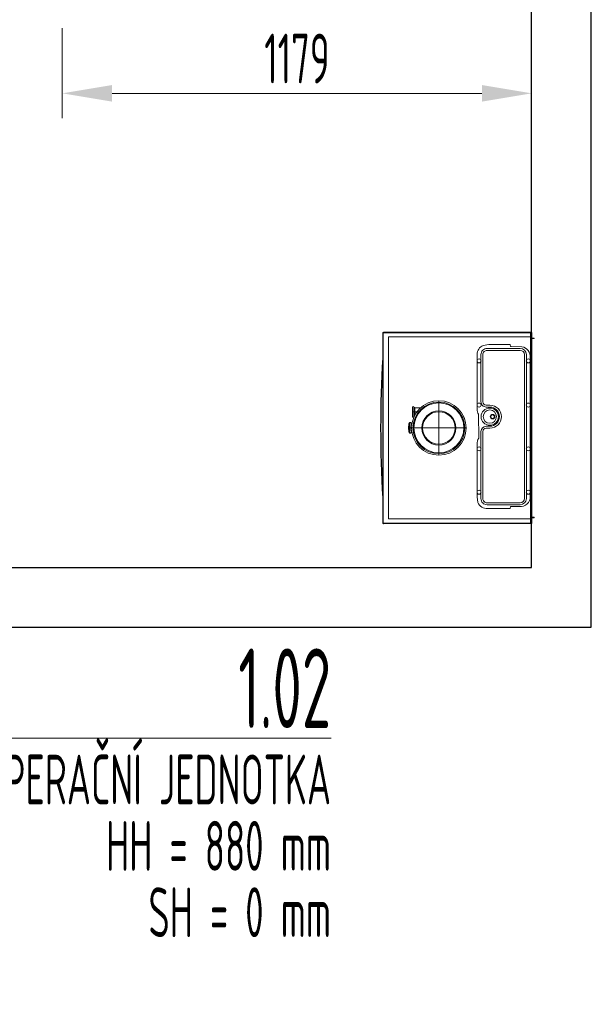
# Model space of a CAD drawing. Header units: millimetres. Extents: x 8221 to 89444, y -105166 to -5578.
# Tile 94 of 118: x 51030 to 52466, y -31081 to -28608. Entities that reach past the tile are written whole.
import ezdxf

# ---------------------------------------------------------------- set-up
doc = ezdxf.new("R2010")
doc.units = ezdxf.units.MM
doc.linetypes.add('MITTE', pattern=[2, 1.25, -0.25, 0.25, -0.25])
doc.linetypes.add('phl_thick', pattern=[0])
doc.layers.add('UT_KOTY - DIMENZE', color=7, linetype='Continuous', lineweight=5)
doc.layers.add('VZT_50 POPIS - OBECNE', color=7, linetype='Continuous', lineweight=13)
doc.styles.add('ISOCP 2.5', font='isocp.shx', dxfattribs={"width": 0.6, "height": 2.5})
doc.styles.add('ISOCP 4.0', font='isocp.shx', dxfattribs={"width": 0.6, "height": 4})

msp = doc.modelspace()

# ---------------------------------------------------------------- linework, layer by layer
for p, q in [((52466.2, -30134), (52466.2, -28007.9)), ((52316.2, -29984), (52316.2, -28158.9)), ((49872.2, -29984), (52316.2, -29984)), ((49872.2, -30134), (52466.2, -30134))]:
    msp.add_line(p, q)
at = {"color": 0, "lineweight": -2}
for p, q in [((51942.2, -29393.5), (51942.2, -29873.1)), ((51942.2, -29393.5), (52316.2, -29393.5)), ((52313.8, -29393.3), (51945.2, -29393.3)), ((52313.8, -29873.3), (52313.8, -29393.3)), ((52316.2, -29393.5), (52316.2, -29873.1)), ((52313.8, -29873.3), (51942.2, -29873.1)), ((52313.8, -29873.1), (52316.2, -29873.1))]:
    msp.add_line(p, q, dxfattribs=at)
at = {"color": 0, "lineweight": 5}
for p, q in [((51956.7, -29862), (51956.7, -29404.6)), ((51956.7, -29404.6), (52316.2, -29404.6)), ((52016.6, -29581.6), (52016.6, -29604.6)), ((52020.6, -29604.6), (52020.6, -29581.6)), ((52020.6, -29581.8), (52022.6, -29581.8)), ((52022.6, -29581.8), (52022.6, -29601.3)), ((52022.6, -29583.1), (52023.1, -29583.1)), ((52023.1, -29582.6), (52037.1, -29582.6)), ((52023.1, -29582.6), (52023.1, -29600.4)), ((52020.6, -29604.3), (52021.1, -29604.3)), ((52013.8, -29621.8), (52015.1, -29621.8)), ((52013.8, -29644.3), (52015.1, -29644.3)), ((52316.2, -29862), (51956.7, -29862))]:
    msp.add_line(p, q, dxfattribs=at)
at = {"color": 0, "linetype": 'MITTE', "lineweight": 5}
for p, q in [((52083.2, -29564.8), (52083.2, -29701.8)), ((52016.6, -29593.1), (52035.1, -29593.1)), ((52007.2, -29633.3), (52151.7, -29633.3))]:
    msp.add_line(p, q, dxfattribs=at)
at = {"color": 0, "linetype": 'Continuous', "lineweight": 5}
for points in [[(52316.2, -29409), (52322.2, -29409), (52322.2, -29407.8), (52316.2, -29407.8)], [(52316.2, -29857.5), (52322.2, -29857.5), (52322.2, -29858.8), (52316.2, -29858.8)]]:
    msp.add_lwpolyline(points, dxfattribs=at)
at = {"color": 0, "linetype": 'Continuous', "lineweight": 5, "flags": 128}
for points in [[(52260.7, -29423.9), (52208.8, -29423.9), (52194.6, -29425.8, 0.302974), (52179.2, -29448.9), (52179.2, -29586, 0.134129), (52182.8, -29598.9), (52183.2, -29659.3, 0.165916), (52179.2, -29673.8), (52179.2, -29806.5), (52181.1, -29820.4, 0.321824), (52206, -29835.9), (52260.7, -29835.9, 0.414215), (52262.7, -29833.9), (52262.8, -29832.6, -0.357409), (52264.2, -29831), (52285.9, -29830.9, 0.432845), (52312.7, -29805.9), (52312.7, -29456.7, 0.393395), (52291.6, -29429.2), (52264.7, -29428.9, -0.402874), (52262.9, -29427.1), (52262.6, -29425.3, 0.429334), (52260.7, -29423.9)], [(52303.1, -29448.9), (52303.1, -29810.9, -0.414213), (52287.7, -29826.3), (52204.2, -29826.3, -0.414215), (52188.9, -29810.9), (52188.9, -29642.4, -0.41421), (52202.2, -29629.1), (52211.2, -29629.1, 0.993736), (52211.2, -29580.8), (52202.2, -29580.8, -0.414222), (52188.9, -29567.4), (52188.9, -29448.9, -0.414215), (52204.2, -29433.6), (52287.7, -29433.6, -0.414213), (52303.1, -29448.9)], [(52298.2, -29448.9), (52298.2, -29810.9, -0.414213), (52287.7, -29821.4), (52204.2, -29821.4, -0.414215), (52193.8, -29810.9, 0.000001), (52193.8, -29810.9), (52193.8, -29642.4, -0.414209), (52202.2, -29634), (52211.3, -29634, 0.994287), (52211.3, -29575.9), (52202.2, -29575.9, -0.414222), (52193.8, -29567.4, 0.000007), (52193.8, -29567.4), (52193.8, -29448.9, -0.414215), (52204.2, -29438.5, 0.000001), (52204.2, -29438.5), (52287.7, -29438.5, -0.413506)]]:
    msp.add_lwpolyline(points, format="xyb", close=True, dxfattribs=at)
at = {"color": 0, "lineweight": -2, "flags": 128}
msp.add_lwpolyline([(51942.2, -29457.7, 0.030196), (51942.2, -29808.8, 33.117426)], format="xyb", dxfattribs=at)
at = {"color": 0, "linetype": 'Continuous', "lineweight": 5}
for centre, radius in [((52184.1, -29464.9), 4.95), ((52307.8, -29464.9), 4.95), ((52184.1, -29575.8), 4.95), ((52211.1, -29604.9), 21.7), ((52307.8, -29575.8), 4.95), ((52211.1, -29604.9), 16.7), ((52218.1, -29604.9), 5.75), ((52218.1, -29604.9), 4.44), ((52184.1, -29685.8), 4.95), ((52307.8, -29685.8), 4.95), ((52184.1, -29794.7), 4.95), ((52307.8, -29794.7), 4.95)]:
    msp.add_circle(centre, radius, dxfattribs=at)
at = {"color": 0, "lineweight": 5}
for radius in [68.5, 64.9, 62.7, 42.9, 40.8]:
    msp.add_circle((52083.2, -29633.3), radius, dxfattribs=at)
at = {"color": 0, "lineweight": -2}
for centre, start, end in [((51945.2, -29396.3), 90, 111.0758), ((51945.2, -29870.3), 248.9891, 270)]:
    msp.add_arc(centre, 3, start, end, dxfattribs=at)
at = {"color": 0, "lineweight": 5}
for centre, start, end in [((52018.6, -29581.6), 0, 180), ((52018.6, -29604.6), 180, 0)]:
    msp.add_arc(centre, 2.01, start, end, dxfattribs=at)
msp.add_ellipse((52009.2, -29633.1), major_axis=(0, 11.2), ratio=0.173648, dxfattribs=at)
for centre, major_axis, start_param, end_param in [((52011.3, -29633.1), (0, 11.2), 0.564538, 2.577054), ((52011.3, -29633.1), (0, 8.5), 0.458638, 2.682955), ((52015.1, -29633.1), (0, 11.2), -0.259141, 0), ((52015.1, -29633.1), (0, 11.2), -3.141593, -2.911052)]:
    msp.add_ellipse(centre, major_axis=major_axis, ratio=0.173648, start_param=start_param, end_param=end_param, dxfattribs=at)
for points, knots in [([(52013.8, -29621.7), (52013.6, -29621.3), (52013.4, -29620.9), (52013, -29620.4), (52012.8, -29620.2), (52012.2, -29619.8), (52011.9, -29619.6), (52011.1, -29619.5), (52010.6, -29619.6), (52010.1, -29619.8), (52009.9, -29619.9), (52009.5, -29620.2), (52009.4, -29620.3), (52008.9, -29620.8), (52008.7, -29621.2), (52008.4, -29622), (52008.2, -29622.5), (52007.9, -29623.7), (52007.8, -29624.3), (52007.5, -29626.2), (52007.3, -29627.6), (52007.2, -29630.8), (52007.1, -29632.4), (52007.2, -29635.5), (52007.2, -29637.1), (52007.5, -29639.7), (52007.6, -29640.9), (52007.9, -29642.4), (52008, -29642.9), (52008.3, -29644), (52008.5, -29644.4), (52008.7, -29644.9), (52008.8, -29645.1), (52009.1, -29645.5), (52009.2, -29645.7), (52009.8, -29646.2), (52010.2, -29646.4), (52011, -29646.6), (52011.4, -29646.6), (52012.1, -29646.4), (52012.5, -29646.2), (52013, -29645.7), (52013.1, -29645.6), (52013.5, -29645.1), (52013.6, -29644.7), (52014, -29643.9), (52014.2, -29643.3), (52014.5, -29641.7), (52014.7, -29640.8), (52014.8, -29639.5), (52014.9, -29639.1), (52014.9, -29638.7)], [0, 0, 0, 0, 2.172791, 2.172791, 3.556181, 3.556181, 5.439267, 5.439267, 7.33066, 7.33066, 8.360063, 8.360063, 9.644028, 9.644028, 12.360701, 12.360701, 15.730924, 15.730924, 18.290758, 18.290758, 23.40147, 23.40147, 28.320015, 28.320015, 33.202611, 33.202611, 37.450404, 37.450404, 39.940286, 39.940286, 42.90482, 42.90482, 44.165554, 44.165554, 46.12933, 46.12933, 49.06961, 49.06961, 51.976363, 51.976363, 54.757725, 54.757725, 56.100149, 56.100149, 58.962941, 58.962941, 62.632206, 62.632206, 65.981971, 65.981971, 67.269199, 67.269199, 67.269199, 67.269199]), ([(52014.9, -29627.6), (52014.9, -29627.1), (52014.8, -29626.7), (52014.7, -29625.5), (52014.6, -29624.9), (52014.4, -29623.7), (52014.3, -29623.2), (52014, -29622.3), (52013.9, -29622), (52013.8, -29621.7)], [78.620407, 78.620407, 78.620407, 78.620407, 80.185755, 80.185755, 82.621149, 82.621149, 85.008673, 85.008673, 86.955094, 86.955094, 86.955094, 86.955094])]:
    msp.add_open_spline(points, degree=3, knots=knots, dxfattribs=at)
at = {"layer": 'UT_KOTY - DIMENZE'}
for p, q in [((51137.1, -28628.7), (51137.1, -28855.2)), ((52316.2, -28629.4), (52316.2, -28855.2)), ((52191.2, -28792.7), (51262.1, -28792.7))]:
    msp.add_line(p, q, dxfattribs=at)
for points in [[(51262.1, -28771.8), (51262.1, -28813.5), (51137.1, -28792.7)], [(52191.2, -28771.8), (52191.2, -28813.5), (52316.2, -28792.7)]]:
    msp.add_solid(points, dxfattribs=at)
at = {"layer": 'VZT_50 POPIS - OBECNE'}
msp.add_lwpolyline([(50591.7, -30412.3), (51812.4, -30412.3)], dxfattribs=at)

# ---------------------------------------------------------------- texts
at = {"layer": 'UT_KOTY - DIMENZE', "insert": (51726.6, -28705.2), "char_height": 125, "attachment_point": 5, "style": 'ISOCP 2.5'}
msp.add_mtext('1179', dxfattribs=at)
at = {"layer": 'VZT_50 POPIS - OBECNE', "linetype": 'phl_thick', "insert": (51812.4, -30187.3), "char_height": 200, "attachment_point": 3, "line_spacing_factor": 0.8, "style": 'ISOCP 4.0'}
msp.add_mtext('1.02\\P{\\H0.625x;REKUPERAČNÍ JEDNOTKA\\PHH = 880 mm\\PSH = 0 mm}', dxfattribs=at)

doc.saveas('drawing.dxf')
